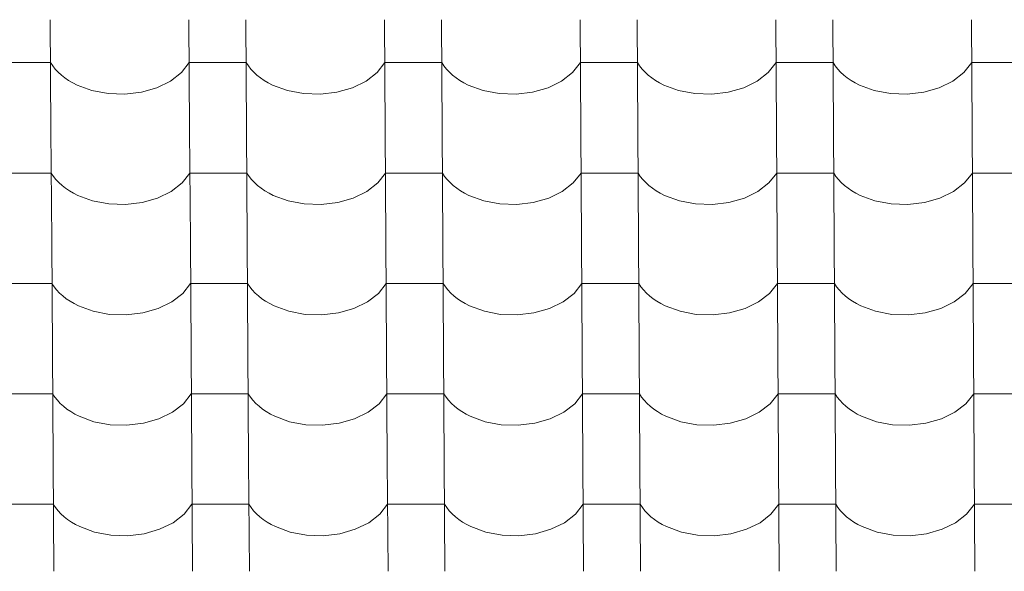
# Model space of a CAD drawing. Header units: millimetres. Extents: x -29001 to 109416, y -1251 to 13451.
# Tile 25 of 163: x -18987 to -18156, y 8009 to 8474. Entities that reach past the tile are written whole.
import ezdxf

# ---------------------------------------------------------------- set-up
doc = ezdxf.new("R2010")
doc.units = ezdxf.units.MM
doc.header["$MEASUREMENT"] = 0
doc.layers.add('POHLED JIŽNÍ_1_Konstrukce - nosné', color=7, linetype='Continuous')
doc.layers.add('POHLED JIŽNÍ_1_Nové_Výplně - Povrchové', color=7, linetype='Continuous')

# ---------------------------------------------------------------- blocks, each defined once
blk = doc.blocks.new('*X1', base_point=(-31394.74, -25864.88))
at = {"layer": 'POHLED JIŽNÍ_1_Nové_Výplně - Povrchové', "color": 21, "linetype": 'Continuous', "lineweight": 20, "true_color": 0xffaaaa}
for p, q in [((-18961.14, 8474.05), (-18960.56, 8381.37)), ((-18844.17, 8474.05), (-18843.59, 8381.37)), ((-18796.14, 8474.05), (-18795.56, 8381.37)), ((-18679.18, 8474.05), (-18678.6, 8381.37)), ((-18631.14, 8474.05), (-18630.56, 8381.37)), ((-18514.18, 8474.05), (-18513.6, 8381.37)), ((-18466.14, 8474.05), (-18465.56, 8381.37)), ((-18349.18, 8474.05), (-18348.6, 8381.37)), ((-18301.15, 8474.05), (-18300.57, 8381.37)), ((-18184.18, 8474.05), (-18183.6, 8381.37)), ((-18984.93, 8437.89), (-19008.94, 8437.89)), ((-18960.91, 8437.89), (-18984.93, 8437.89)), ((-18960.91, 8437.89), (-18959.07, 8435.1)), ((-18850.56, 8429.5), (-18843.95, 8437.89)), ((-18819.93, 8437.89), (-18843.95, 8437.89)), ((-18795.91, 8437.89), (-18819.93, 8437.89)), ((-18795.91, 8437.89), (-18794.07, 8435.1)), ((-18685.56, 8429.5), (-18678.95, 8437.89)), ((-18654.93, 8437.89), (-18678.95, 8437.89)), ((-18630.91, 8437.89), (-18654.93, 8437.89)), ((-18630.91, 8437.89), (-18629.07, 8435.1)), ((-18520.57, 8429.5), (-18513.95, 8437.89)), ((-18489.93, 8437.89), (-18513.95, 8437.89)), ((-18465.92, 8437.89), (-18489.93, 8437.89)), ((-18465.92, 8437.89), (-18464.08, 8435.1)), ((-18355.57, 8429.5), (-18348.95, 8437.89)), ((-18324.94, 8437.89), (-18348.95, 8437.89)), ((-18300.92, 8437.89), (-18324.94, 8437.89)), ((-18300.92, 8437.89), (-18299.08, 8435.1)), ((-18190.57, 8429.5), (-18183.96, 8437.89)), ((-18159.94, 8437.89), (-18183.96, 8437.89)), ((-18135.92, 8437.89), (-18159.94, 8437.89)), ((-18959.07, 8435.1), (-18956.93, 8432.4)), ((-18956.93, 8432.4), (-18954.51, 8429.81)), ((-18954.51, 8429.81), (-18951.81, 8427.35)), ((-18859.83, 8422.33), (-18850.56, 8429.5)), ((-18794.07, 8435.1), (-18791.93, 8432.4)), ((-18791.93, 8432.4), (-18789.51, 8429.81)), ((-18789.51, 8429.81), (-18786.81, 8427.35)), ((-18694.83, 8422.33), (-18685.56, 8429.5)), ((-18629.07, 8435.1), (-18626.93, 8432.4)), ((-18626.93, 8432.4), (-18624.51, 8429.81)), ((-18624.51, 8429.81), (-18621.81, 8427.35)), ((-18529.83, 8422.33), (-18520.57, 8429.5)), ((-18464.08, 8435.1), (-18461.94, 8432.4)), ((-18461.94, 8432.4), (-18459.51, 8429.81)), ((-18459.51, 8429.81), (-18456.82, 8427.35)), ((-18364.83, 8422.33), (-18355.57, 8429.5)), ((-18299.08, 8435.1), (-18296.94, 8432.4)), ((-18296.94, 8432.4), (-18294.52, 8429.81)), ((-18294.52, 8429.81), (-18291.82, 8427.35)), ((-18199.84, 8422.33), (-18190.57, 8429.5)), ((-18951.81, 8427.35), (-18948.85, 8425.02)), ((-18948.85, 8425.02), (-18945.66, 8422.84)), ((-18945.66, 8422.84), (-18942.23, 8420.82)), ((-18871.27, 8416.74), (-18859.83, 8422.33)), ((-18786.81, 8427.35), (-18783.86, 8425.02)), ((-18783.86, 8425.02), (-18780.66, 8422.84)), ((-18780.66, 8422.84), (-18777.23, 8420.82)), ((-18706.27, 8416.74), (-18694.83, 8422.33)), ((-18621.81, 8427.35), (-18618.86, 8425.02)), ((-18618.86, 8425.02), (-18615.66, 8422.84)), ((-18615.66, 8422.84), (-18612.24, 8420.82)), ((-18541.27, 8416.74), (-18529.83, 8422.33)), ((-18456.82, 8427.35), (-18453.86, 8425.02)), ((-18453.86, 8425.02), (-18450.66, 8422.84)), ((-18450.66, 8422.84), (-18447.24, 8420.82)), ((-18376.28, 8416.74), (-18364.83, 8422.33)), ((-18291.82, 8427.35), (-18288.86, 8425.02)), ((-18288.86, 8425.02), (-18285.67, 8422.84)), ((-18285.67, 8422.84), (-18282.24, 8420.82)), ((-18211.28, 8416.74), (-18199.84, 8422.33)), ((-18942.23, 8420.82), (-18938.6, 8418.98)), ((-18938.6, 8418.98), (-18926.13, 8414.4)), ((-18926.13, 8414.4), (-18912.45, 8411.82)), ((-18898.27, 8411.35), (-18884.3, 8413.02)), ((-18884.3, 8413.02), (-18871.27, 8416.74)), ((-18777.23, 8420.82), (-18773.6, 8418.98)), ((-18773.6, 8418.98), (-18761.13, 8414.4)), ((-18761.13, 8414.4), (-18747.45, 8411.82)), ((-18733.27, 8411.35), (-18719.31, 8413.02)), ((-18719.31, 8413.02), (-18706.27, 8416.74)), ((-18612.24, 8420.82), (-18608.6, 8418.98)), ((-18608.6, 8418.98), (-18596.13, 8414.4)), ((-18596.13, 8414.4), (-18582.46, 8411.82)), ((-18568.27, 8411.35), (-18554.31, 8413.02)), ((-18554.31, 8413.02), (-18541.27, 8416.74)), ((-18447.24, 8420.82), (-18443.61, 8418.98)), ((-18443.61, 8418.98), (-18431.13, 8414.4)), ((-18431.13, 8414.4), (-18417.46, 8411.82)), ((-18403.28, 8411.35), (-18389.31, 8413.02)), ((-18389.31, 8413.02), (-18376.28, 8416.74)), ((-18282.24, 8420.82), (-18278.61, 8418.98)), ((-18278.61, 8418.98), (-18266.14, 8414.4)), ((-18266.14, 8414.4), (-18252.46, 8411.82)), ((-18238.28, 8411.35), (-18224.32, 8413.02)), ((-18224.32, 8413.02), (-18211.28, 8416.74)), ((-18912.45, 8411.82), (-18898.27, 8411.35)), ((-18747.45, 8411.82), (-18733.27, 8411.35)), ((-18582.46, 8411.82), (-18568.27, 8411.35)), ((-18417.46, 8411.82), (-18403.28, 8411.35)), ((-18252.46, 8411.82), (-18238.28, 8411.35)), ((-18960.55, 8381.04), (-18959.97, 8288.36)), ((-18843.59, 8381.04), (-18843.01, 8288.36)), ((-18795.56, 8381.04), (-18794.98, 8288.36)), ((-18678.59, 8381.04), (-18678.01, 8288.36)), ((-18630.56, 8381.04), (-18629.98, 8288.36)), ((-18513.6, 8381.04), (-18513.02, 8288.36)), ((-18465.56, 8381.04), (-18464.98, 8288.36)), ((-18348.6, 8381.04), (-18348.02, 8288.36)), ((-18300.56, 8381.04), (-18299.98, 8288.36)), ((-18183.6, 8381.04), (-18183.02, 8288.36)), ((-18984.34, 8344.88), (-19008.36, 8344.88)), ((-18960.33, 8344.88), (-18984.34, 8344.88)), ((-18960.33, 8344.88), (-18958.49, 8342.09)), ((-18958.49, 8342.09), (-18956.35, 8339.39)), ((-18956.35, 8339.39), (-18953.92, 8336.8)), ((-18849.98, 8336.49), (-18843.36, 8344.88)), ((-18819.35, 8344.88), (-18843.36, 8344.88)), ((-18795.33, 8344.88), (-18819.35, 8344.88)), ((-18795.33, 8344.88), (-18793.49, 8342.09)), ((-18793.49, 8342.09), (-18791.35, 8339.39)), ((-18791.35, 8339.39), (-18788.93, 8336.8)), ((-18684.98, 8336.49), (-18678.37, 8344.88)), ((-18654.35, 8344.88), (-18678.37, 8344.88)), ((-18630.33, 8344.88), (-18654.35, 8344.88)), ((-18630.33, 8344.88), (-18628.49, 8342.09)), ((-18628.49, 8342.09), (-18626.35, 8339.39)), ((-18626.35, 8339.39), (-18623.93, 8336.8)), ((-18519.99, 8336.49), (-18513.37, 8344.88)), ((-18489.35, 8344.88), (-18513.37, 8344.88)), ((-18465.34, 8344.88), (-18489.35, 8344.88)), ((-18465.34, 8344.88), (-18463.49, 8342.09)), ((-18463.49, 8342.09), (-18461.36, 8339.39)), ((-18461.36, 8339.39), (-18458.93, 8336.8)), ((-18354.99, 8336.49), (-18348.37, 8344.88)), ((-18324.36, 8344.88), (-18348.37, 8344.88)), ((-18300.34, 8344.88), (-18324.36, 8344.88)), ((-18300.34, 8344.88), (-18298.5, 8342.09)), ((-18298.5, 8342.09), (-18296.36, 8339.39)), ((-18296.36, 8339.39), (-18293.93, 8336.8)), ((-18189.99, 8336.49), (-18183.38, 8344.88)), ((-18159.36, 8344.88), (-18183.38, 8344.88)), ((-18135.34, 8344.88), (-18159.36, 8344.88)), ((-18953.92, 8336.8), (-18951.23, 8334.34)), ((-18951.23, 8334.34), (-18948.27, 8332.01)), ((-18948.27, 8332.01), (-18945.07, 8329.83)), ((-18945.07, 8329.83), (-18941.65, 8327.82)), ((-18859.25, 8329.32), (-18849.98, 8336.49)), ((-18788.93, 8336.8), (-18786.23, 8334.34)), ((-18786.23, 8334.34), (-18783.28, 8332.01)), ((-18783.28, 8332.01), (-18780.08, 8329.83)), ((-18780.08, 8329.83), (-18776.65, 8327.82)), ((-18694.25, 8329.32), (-18684.98, 8336.49)), ((-18623.93, 8336.8), (-18621.23, 8334.34)), ((-18621.23, 8334.34), (-18618.28, 8332.01)), ((-18618.28, 8332.01), (-18615.08, 8329.83)), ((-18615.08, 8329.83), (-18611.66, 8327.82)), ((-18529.25, 8329.32), (-18519.99, 8336.49)), ((-18458.93, 8336.8), (-18456.24, 8334.34)), ((-18456.24, 8334.34), (-18453.28, 8332.01)), ((-18453.28, 8332.01), (-18450.08, 8329.83)), ((-18450.08, 8329.83), (-18446.66, 8327.82)), ((-18364.25, 8329.32), (-18354.99, 8336.49)), ((-18293.93, 8336.8), (-18291.24, 8334.34)), ((-18291.24, 8334.34), (-18288.28, 8332.01)), ((-18288.28, 8332.01), (-18285.08, 8329.83)), ((-18285.08, 8329.83), (-18281.66, 8327.82)), ((-18199.26, 8329.32), (-18189.99, 8336.49)), ((-18941.65, 8327.82), (-18938.02, 8325.97)), ((-18938.02, 8325.97), (-18925.54, 8321.4)), ((-18883.72, 8320.01), (-18870.69, 8323.73)), ((-18870.69, 8323.73), (-18859.25, 8329.32)), ((-18776.65, 8327.82), (-18773.02, 8325.97)), ((-18773.02, 8325.97), (-18760.55, 8321.4)), ((-18718.73, 8320.01), (-18705.69, 8323.73)), ((-18705.69, 8323.73), (-18694.25, 8329.32)), ((-18611.66, 8327.82), (-18608.02, 8325.97)), ((-18608.02, 8325.97), (-18595.55, 8321.4)), ((-18553.73, 8320.01), (-18540.69, 8323.73)), ((-18540.69, 8323.73), (-18529.25, 8329.32)), ((-18446.66, 8327.82), (-18443.02, 8325.97)), ((-18443.02, 8325.97), (-18430.55, 8321.4)), ((-18388.73, 8320.01), (-18375.7, 8323.73)), ((-18375.7, 8323.73), (-18364.25, 8329.32)), ((-18281.66, 8327.82), (-18278.03, 8325.97)), ((-18278.03, 8325.97), (-18265.56, 8321.4)), ((-18223.73, 8320.01), (-18210.7, 8323.73)), ((-18210.7, 8323.73), (-18199.26, 8329.32)), ((-18925.54, 8321.4), (-18911.87, 8318.81)), ((-18911.87, 8318.81), (-18897.69, 8318.34)), ((-18897.69, 8318.34), (-18883.72, 8320.01)), ((-18760.55, 8321.4), (-18746.87, 8318.81)), ((-18746.87, 8318.81), (-18732.69, 8318.34)), ((-18732.69, 8318.34), (-18718.73, 8320.01)), ((-18595.55, 8321.4), (-18581.87, 8318.81)), ((-18581.87, 8318.81), (-18567.69, 8318.34)), ((-18567.69, 8318.34), (-18553.73, 8320.01)), ((-18430.55, 8321.4), (-18416.88, 8318.81)), ((-18416.88, 8318.81), (-18402.7, 8318.34)), ((-18402.7, 8318.34), (-18388.73, 8320.01)), ((-18265.56, 8321.4), (-18251.88, 8318.81)), ((-18251.88, 8318.81), (-18237.7, 8318.34)), ((-18237.7, 8318.34), (-18223.73, 8320.01)), ((-18959.97, 8288.03), (-18959.39, 8195.35)), ((-18843.01, 8288.03), (-18842.43, 8195.35)), ((-18794.97, 8288.03), (-18794.4, 8195.35)), ((-18678.01, 8288.03), (-18677.43, 8195.35)), ((-18629.98, 8288.03), (-18629.4, 8195.35)), ((-18513.01, 8288.03), (-18512.44, 8195.35)), ((-18464.98, 8288.03), (-18464.4, 8195.35)), ((-18348.02, 8288.03), (-18347.44, 8195.35)), ((-18299.98, 8288.03), (-18299.4, 8195.35)), ((-18183.02, 8288.03), (-18182.44, 8195.35)), ((-18983.76, 8251.87), (-19007.78, 8251.87)), ((-18959.75, 8251.87), (-18983.76, 8251.87)), ((-18959.75, 8251.87), (-18957.9, 8249.08)), ((-18957.9, 8249.08), (-18955.77, 8246.38)), ((-18849.4, 8243.48), (-18842.78, 8251.87)), ((-18818.77, 8251.87), (-18842.78, 8251.87)), ((-18794.75, 8251.87), (-18818.77, 8251.87)), ((-18794.75, 8251.87), (-18792.91, 8249.08)), ((-18792.91, 8249.08), (-18790.77, 8246.38)), ((-18684.4, 8243.48), (-18677.79, 8251.87)), ((-18653.77, 8251.87), (-18677.79, 8251.87)), ((-18629.75, 8251.87), (-18653.77, 8251.87)), ((-18629.75, 8251.87), (-18627.91, 8249.08)), ((-18627.91, 8249.08), (-18625.77, 8246.38)), ((-18519.4, 8243.48), (-18512.79, 8251.87)), ((-18488.77, 8251.87), (-18512.79, 8251.87)), ((-18464.75, 8251.87), (-18488.77, 8251.87)), ((-18464.75, 8251.87), (-18462.91, 8249.08)), ((-18462.91, 8249.08), (-18460.77, 8246.38)), ((-18354.41, 8243.48), (-18347.79, 8251.87)), ((-18323.77, 8251.87), (-18347.79, 8251.87)), ((-18299.76, 8251.87), (-18323.77, 8251.87)), ((-18299.76, 8251.87), (-18297.92, 8249.08)), ((-18297.92, 8249.08), (-18295.78, 8246.38)), ((-18189.41, 8243.48), (-18182.79, 8251.87)), ((-18158.78, 8251.87), (-18182.79, 8251.87)), ((-18134.76, 8251.87), (-18158.78, 8251.87)), ((-18955.77, 8246.38), (-18953.34, 8243.79)), ((-18953.34, 8243.79), (-18950.65, 8241.33)), ((-18950.65, 8241.33), (-18947.69, 8239)), ((-18947.69, 8239), (-18944.49, 8236.82)), ((-18858.66, 8236.31), (-18849.4, 8243.48)), ((-18790.77, 8246.38), (-18788.35, 8243.79)), ((-18788.35, 8243.79), (-18785.65, 8241.33)), ((-18785.65, 8241.33), (-18782.69, 8239)), ((-18782.69, 8239), (-18779.5, 8236.82)), ((-18693.67, 8236.31), (-18684.4, 8243.48)), ((-18625.77, 8246.38), (-18623.35, 8243.79)), ((-18623.35, 8243.79), (-18620.65, 8241.33)), ((-18620.65, 8241.33), (-18617.7, 8239)), ((-18617.7, 8239), (-18614.5, 8236.82)), ((-18528.67, 8236.31), (-18519.4, 8243.48)), ((-18460.77, 8246.38), (-18458.35, 8243.79)), ((-18458.35, 8243.79), (-18455.65, 8241.33)), ((-18455.65, 8241.33), (-18452.7, 8239)), ((-18452.7, 8239), (-18449.5, 8236.82)), ((-18363.67, 8236.31), (-18354.41, 8243.48)), ((-18295.78, 8246.38), (-18293.35, 8243.79)), ((-18293.35, 8243.79), (-18290.66, 8241.33)), ((-18290.66, 8241.33), (-18287.7, 8239)), ((-18287.7, 8239), (-18284.5, 8236.82)), ((-18198.67, 8236.31), (-18189.41, 8243.48)), ((-18944.49, 8236.82), (-18941.07, 8234.81)), ((-18941.07, 8234.81), (-18937.44, 8232.96)), ((-18937.44, 8232.96), (-18924.96, 8228.39)), ((-18883.14, 8227), (-18870.11, 8230.72)), ((-18870.11, 8230.72), (-18858.66, 8236.31)), ((-18779.5, 8236.82), (-18776.07, 8234.81)), ((-18776.07, 8234.81), (-18772.44, 8232.96)), ((-18772.44, 8232.96), (-18759.97, 8228.39)), ((-18718.14, 8227), (-18705.11, 8230.72)), ((-18705.11, 8230.72), (-18693.67, 8236.31)), ((-18614.5, 8236.82), (-18611.07, 8234.81)), ((-18611.07, 8234.81), (-18607.44, 8232.96)), ((-18607.44, 8232.96), (-18594.97, 8228.39)), ((-18553.15, 8227), (-18540.11, 8230.72)), ((-18540.11, 8230.72), (-18528.67, 8236.31)), ((-18449.5, 8236.82), (-18446.08, 8234.81)), ((-18446.08, 8234.81), (-18442.44, 8232.96)), ((-18442.44, 8232.96), (-18429.97, 8228.39)), ((-18388.15, 8227), (-18375.11, 8230.72)), ((-18375.11, 8230.72), (-18363.67, 8236.31)), ((-18284.5, 8236.82), (-18281.08, 8234.81)), ((-18281.08, 8234.81), (-18277.45, 8232.96)), ((-18277.45, 8232.96), (-18264.97, 8228.39)), ((-18223.15, 8227), (-18210.12, 8230.72)), ((-18210.12, 8230.72), (-18198.67, 8236.31)), ((-18924.96, 8228.39), (-18911.29, 8225.8)), ((-18911.29, 8225.8), (-18897.11, 8225.33)), ((-18897.11, 8225.33), (-18883.14, 8227)), ((-18759.97, 8228.39), (-18746.29, 8225.8)), ((-18746.29, 8225.8), (-18732.11, 8225.33)), ((-18732.11, 8225.33), (-18718.14, 8227)), ((-18594.97, 8228.39), (-18581.29, 8225.8)), ((-18581.29, 8225.8), (-18567.11, 8225.33)), ((-18567.11, 8225.33), (-18553.15, 8227)), ((-18429.97, 8228.39), (-18416.3, 8225.8)), ((-18416.3, 8225.8), (-18402.11, 8225.33)), ((-18402.11, 8225.33), (-18388.15, 8227)), ((-18264.97, 8228.39), (-18251.3, 8225.8)), ((-18251.3, 8225.8), (-18237.12, 8225.33)), ((-18237.12, 8225.33), (-18223.15, 8227)), ((-18959.39, 8195.02), (-18958.81, 8102.34)), ((-18842.43, 8195.02), (-18841.85, 8102.34)), ((-18794.39, 8195.02), (-18793.81, 8102.34)), ((-18677.43, 8195.02), (-18676.85, 8102.34)), ((-18629.4, 8195.02), (-18628.82, 8102.34)), ((-18512.43, 8195.02), (-18511.85, 8102.34)), ((-18464.4, 8195.02), (-18463.82, 8102.34)), ((-18347.44, 8195.02), (-18346.86, 8102.34)), ((-18299.4, 8195.02), (-18298.82, 8102.34)), ((-18182.44, 8195.02), (-18181.86, 8102.34)), ((-18983.18, 8158.86), (-19007.2, 8158.86)), ((-18959.16, 8158.86), (-18983.18, 8158.86)), ((-18959.16, 8158.86), (-18957.32, 8156.07)), ((-18957.32, 8156.07), (-18955.18, 8153.37)), ((-18848.82, 8150.48), (-18842.2, 8158.86)), ((-18818.18, 8158.86), (-18842.2, 8158.86)), ((-18794.17, 8158.86), (-18818.18, 8158.86)), ((-18794.17, 8158.86), (-18792.33, 8156.07)), ((-18792.33, 8156.07), (-18790.19, 8153.37)), ((-18683.82, 8150.48), (-18677.2, 8158.86)), ((-18653.19, 8158.86), (-18677.2, 8158.86)), ((-18629.17, 8158.86), (-18653.19, 8158.86)), ((-18629.17, 8158.86), (-18627.33, 8156.07)), ((-18627.33, 8156.07), (-18625.19, 8153.37)), ((-18518.82, 8150.48), (-18512.21, 8158.86)), ((-18488.19, 8158.86), (-18512.21, 8158.86)), ((-18464.17, 8158.86), (-18488.19, 8158.86)), ((-18464.17, 8158.86), (-18462.33, 8156.07)), ((-18462.33, 8156.07), (-18460.19, 8153.37)), ((-18353.83, 8150.48), (-18347.21, 8158.86)), ((-18323.19, 8158.86), (-18347.21, 8158.86)), ((-18299.18, 8158.86), (-18323.19, 8158.86)), ((-18299.18, 8158.86), (-18297.33, 8156.07)), ((-18297.33, 8156.07), (-18295.2, 8153.37)), ((-18188.83, 8150.48), (-18182.21, 8158.86)), ((-18158.19, 8158.86), (-18182.21, 8158.86)), ((-18134.18, 8158.86), (-18158.19, 8158.86)), ((-18955.18, 8153.37), (-18952.76, 8150.79)), ((-18952.76, 8150.79), (-18950.06, 8148.32)), ((-18950.06, 8148.32), (-18947.11, 8145.99)), ((-18858.08, 8143.3), (-18848.82, 8150.48)), ((-18790.19, 8153.37), (-18787.76, 8150.79)), ((-18787.76, 8150.79), (-18785.07, 8148.32)), ((-18785.07, 8148.32), (-18782.11, 8145.99)), ((-18693.08, 8143.3), (-18683.82, 8150.48)), ((-18625.19, 8153.37), (-18622.77, 8150.79)), ((-18622.77, 8150.79), (-18620.07, 8148.32)), ((-18620.07, 8148.32), (-18617.11, 8145.99)), ((-18528.09, 8143.3), (-18518.82, 8150.48)), ((-18460.19, 8153.37), (-18457.77, 8150.79)), ((-18457.77, 8150.79), (-18455.07, 8148.32)), ((-18455.07, 8148.32), (-18452.12, 8145.99)), ((-18363.09, 8143.3), (-18353.83, 8150.48)), ((-18295.2, 8153.37), (-18292.77, 8150.79)), ((-18292.77, 8150.79), (-18290.08, 8148.32)), ((-18290.08, 8148.32), (-18287.12, 8145.99)), ((-18198.09, 8143.3), (-18188.83, 8150.48)), ((-18947.11, 8145.99), (-18943.91, 8143.82)), ((-18943.91, 8143.82), (-18940.49, 8141.8)), ((-18940.49, 8141.8), (-18936.85, 8139.95)), ((-18936.85, 8139.95), (-18924.38, 8135.38)), ((-18869.52, 8137.71), (-18858.08, 8143.3)), ((-18782.11, 8145.99), (-18778.91, 8143.82)), ((-18778.91, 8143.82), (-18775.49, 8141.8)), ((-18775.49, 8141.8), (-18771.86, 8139.95)), ((-18771.86, 8139.95), (-18759.38, 8135.38)), ((-18704.53, 8137.71), (-18693.08, 8143.3)), ((-18617.11, 8145.99), (-18613.92, 8143.82)), ((-18613.92, 8143.82), (-18610.49, 8141.8)), ((-18610.49, 8141.8), (-18606.86, 8139.95)), ((-18606.86, 8139.95), (-18594.39, 8135.38)), ((-18539.53, 8137.71), (-18528.09, 8143.3)), ((-18452.12, 8145.99), (-18448.92, 8143.82)), ((-18448.92, 8143.82), (-18445.49, 8141.8)), ((-18445.49, 8141.8), (-18441.86, 8139.95)), ((-18441.86, 8139.95), (-18429.39, 8135.38)), ((-18374.53, 8137.71), (-18363.09, 8143.3)), ((-18287.12, 8145.99), (-18283.92, 8143.82)), ((-18283.92, 8143.82), (-18280.5, 8141.8)), ((-18280.5, 8141.8), (-18276.86, 8139.95)), ((-18276.86, 8139.95), (-18264.39, 8135.38)), ((-18209.53, 8137.71), (-18198.09, 8143.3)), ((-18924.38, 8135.38), (-18910.71, 8132.79)), ((-18910.71, 8132.79), (-18896.52, 8132.32)), ((-18896.52, 8132.32), (-18882.56, 8133.99)), ((-18882.56, 8133.99), (-18869.52, 8137.71)), ((-18759.38, 8135.38), (-18745.71, 8132.79)), ((-18745.71, 8132.79), (-18731.53, 8132.32)), ((-18731.53, 8132.32), (-18717.56, 8133.99)), ((-18717.56, 8133.99), (-18704.53, 8137.71)), ((-18594.39, 8135.38), (-18580.71, 8132.79)), ((-18580.71, 8132.79), (-18566.53, 8132.32)), ((-18566.53, 8132.32), (-18552.57, 8133.99)), ((-18552.57, 8133.99), (-18539.53, 8137.71)), ((-18429.39, 8135.38), (-18415.71, 8132.79)), ((-18415.71, 8132.79), (-18401.53, 8132.32)), ((-18401.53, 8132.32), (-18387.57, 8133.99)), ((-18387.57, 8133.99), (-18374.53, 8137.71)), ((-18264.39, 8135.38), (-18250.72, 8132.79)), ((-18250.72, 8132.79), (-18236.54, 8132.32)), ((-18236.54, 8132.32), (-18222.57, 8133.99)), ((-18222.57, 8133.99), (-18209.53, 8137.71)), ((-18958.81, 8102.01), (-18958.23, 8009.33)), ((-18841.85, 8102.01), (-18841.27, 8009.33)), ((-18793.81, 8102.01), (-18793.23, 8009.33)), ((-18676.85, 8102.01), (-18676.27, 8009.33)), ((-18628.81, 8102.01), (-18628.23, 8009.33)), ((-18511.85, 8102.01), (-18511.27, 8009.33)), ((-18463.82, 8102.01), (-18463.24, 8009.33)), ((-18346.85, 8102.01), (-18346.27, 8009.33)), ((-18298.82, 8102.01), (-18298.24, 8009.33)), ((-18181.86, 8102.01), (-18181.28, 8009.33)), ((-18982.6, 8065.85), (-19006.62, 8065.85)), ((-18958.58, 8065.85), (-18982.6, 8065.85)), ((-18958.58, 8065.85), (-18956.74, 8063.06)), ((-18848.24, 8057.47), (-18841.62, 8065.85)), ((-18817.6, 8065.85), (-18841.62, 8065.85)), ((-18793.59, 8065.85), (-18817.6, 8065.85)), ((-18793.59, 8065.85), (-18791.74, 8063.06)), ((-18683.24, 8057.47), (-18676.62, 8065.85)), ((-18652.61, 8065.85), (-18676.62, 8065.85)), ((-18628.59, 8065.85), (-18652.61, 8065.85)), ((-18628.59, 8065.85), (-18626.75, 8063.06)), ((-18518.24, 8057.47), (-18511.63, 8065.85)), ((-18487.61, 8065.85), (-18511.63, 8065.85)), ((-18463.59, 8065.85), (-18487.61, 8065.85)), ((-18463.59, 8065.85), (-18461.75, 8063.06)), ((-18353.24, 8057.47), (-18346.63, 8065.85)), ((-18322.61, 8065.85), (-18346.63, 8065.85)), ((-18298.59, 8065.85), (-18322.61, 8065.85)), ((-18298.59, 8065.85), (-18296.75, 8063.06)), ((-18188.25, 8057.47), (-18181.63, 8065.85)), ((-18157.61, 8065.85), (-18181.63, 8065.85)), ((-18133.6, 8065.85), (-18157.61, 8065.85)), ((-18956.74, 8063.06), (-18954.6, 8060.36)), ((-18954.6, 8060.36), (-18952.18, 8057.78)), ((-18952.18, 8057.78), (-18949.48, 8055.31)), ((-18857.5, 8050.29), (-18848.24, 8057.47)), ((-18791.74, 8063.06), (-18789.61, 8060.36)), ((-18789.61, 8060.36), (-18787.18, 8057.78)), ((-18787.18, 8057.78), (-18784.49, 8055.31)), ((-18692.5, 8050.29), (-18683.24, 8057.47)), ((-18626.75, 8063.06), (-18624.61, 8060.36)), ((-18624.61, 8060.36), (-18622.18, 8057.78)), ((-18622.18, 8057.78), (-18619.49, 8055.31)), ((-18527.51, 8050.29), (-18518.24, 8057.47)), ((-18461.75, 8063.06), (-18459.61, 8060.36)), ((-18459.61, 8060.36), (-18457.19, 8057.78)), ((-18457.19, 8057.78), (-18454.49, 8055.31)), ((-18362.51, 8050.29), (-18353.24, 8057.47)), ((-18296.75, 8063.06), (-18294.61, 8060.36)), ((-18294.61, 8060.36), (-18292.19, 8057.78)), ((-18292.19, 8057.78), (-18289.49, 8055.31)), ((-18197.51, 8050.29), (-18188.25, 8057.47)), ((-18949.48, 8055.31), (-18946.53, 8052.99)), ((-18946.53, 8052.99), (-18943.33, 8050.81)), ((-18943.33, 8050.81), (-18939.91, 8048.79)), ((-18939.91, 8048.79), (-18936.27, 8046.94)), ((-18868.94, 8044.7), (-18857.5, 8050.29)), ((-18784.49, 8055.31), (-18781.53, 8052.99)), ((-18781.53, 8052.99), (-18778.33, 8050.81)), ((-18778.33, 8050.81), (-18774.91, 8048.79)), ((-18774.91, 8048.79), (-18771.27, 8046.94)), ((-18703.95, 8044.7), (-18692.5, 8050.29)), ((-18619.49, 8055.31), (-18616.53, 8052.99)), ((-18616.53, 8052.99), (-18613.34, 8050.81)), ((-18613.34, 8050.81), (-18609.91, 8048.79)), ((-18609.91, 8048.79), (-18606.28, 8046.94)), ((-18538.95, 8044.7), (-18527.51, 8050.29)), ((-18454.49, 8055.31), (-18451.54, 8052.99)), ((-18451.54, 8052.99), (-18448.34, 8050.81)), ((-18448.34, 8050.81), (-18444.91, 8048.79)), ((-18444.91, 8048.79), (-18441.28, 8046.94)), ((-18373.95, 8044.7), (-18362.51, 8050.29)), ((-18289.49, 8055.31), (-18286.54, 8052.99)), ((-18286.54, 8052.99), (-18283.34, 8050.81)), ((-18283.34, 8050.81), (-18279.92, 8048.79)), ((-18279.92, 8048.79), (-18276.28, 8046.94)), ((-18208.95, 8044.7), (-18197.51, 8050.29)), ((-18936.27, 8046.94), (-18923.8, 8042.37)), ((-18923.8, 8042.37), (-18910.12, 8039.78)), ((-18910.12, 8039.78), (-18895.94, 8039.31)), ((-18895.94, 8039.31), (-18881.98, 8040.98)), ((-18881.98, 8040.98), (-18868.94, 8044.7)), ((-18771.27, 8046.94), (-18758.8, 8042.37)), ((-18758.8, 8042.37), (-18745.13, 8039.78)), ((-18745.13, 8039.78), (-18730.95, 8039.31)), ((-18730.95, 8039.31), (-18716.98, 8040.98)), ((-18716.98, 8040.98), (-18703.95, 8044.7)), ((-18606.28, 8046.94), (-18593.81, 8042.37)), ((-18593.81, 8042.37), (-18580.13, 8039.78)), ((-18580.13, 8039.78), (-18565.95, 8039.31)), ((-18565.95, 8039.31), (-18551.98, 8040.98)), ((-18551.98, 8040.98), (-18538.95, 8044.7)), ((-18441.28, 8046.94), (-18428.81, 8042.37)), ((-18428.81, 8042.37), (-18415.13, 8039.78)), ((-18415.13, 8039.78), (-18400.95, 8039.31)), ((-18400.95, 8039.31), (-18386.99, 8040.98)), ((-18386.99, 8040.98), (-18373.95, 8044.7)), ((-18276.28, 8046.94), (-18263.81, 8042.37)), ((-18263.81, 8042.37), (-18250.14, 8039.78)), ((-18250.14, 8039.78), (-18235.95, 8039.31)), ((-18235.95, 8039.31), (-18221.99, 8040.98)), ((-18221.99, 8040.98), (-18208.95, 8044.7))]:
    blk.add_line(p, q, dxfattribs=at)

msp = doc.modelspace()

# ---------------------------------------------------------------- block references
at = {"layer": 'POHLED JIŽNÍ_1_Konstrukce - nosné', "color": 9, "linetype": 'Continuous', "lineweight": 13}
msp.add_blockref('*X1', (-31394.74, -25864.88), dxfattribs=at)

doc.saveas('drawing.dxf')
